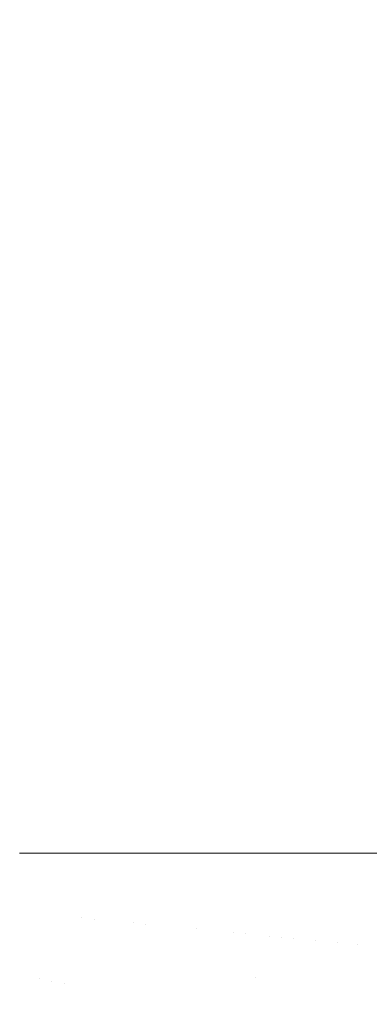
# Model space of a CAD drawing. Header units: centimetres. Extents: x -17.1 to 18.2, y 3.4 to 5.2.
# Tile 250 of 256: x 6.2982 to 6.3402, y 3.8821 to 4.0003. Entities that reach past the tile are written whole.
import ezdxf

# ---------------------------------------------------------------- set-up
doc = ezdxf.new("R2010")
doc.units = ezdxf.units.CM
doc.header["$LTSCALE"] = 2.54
doc.layers.add('Lucido design-1', color=7, linetype='Continuous')

# ---------------------------------------------------------------- blocks, each defined once
blk = doc.blocks.new('Gruppo-4-1')
at = {"color": 7, "linetype": 'Continuous', "lineweight": 9}
blk.add_3dface([(-17.02031, 5.10021, -1872.21551), (-17.02031, 3.50021, -1872.21551), (18.14723, 3.50021, -1872.21551), (18.14723, 5.10021, -1872.21551)], dxfattribs=at)
for points, invisible_edges in [([(18.14723, 5.10021, -1873.01551), (6.24222, 3.60121, -1873.01551), (6.24774, 3.60201, -1873.01551)], 9), ([(6.24222, 3.60121, -1873.01551), (18.14723, 5.10021, -1873.01551), (18.14723, 3.50021, -1873.01551)], 9), ([(18.14723, 5.10021, -1873.01551), (6.24774, 3.60201, -1873.01551), (6.25077, 3.60258, -1873.01551)], 9), ([(6.25077, 3.60258, -1873.01551), (6.25327, 3.60304, -1873.01551), (18.14723, 5.10021, -1873.01551)], 10), ([(18.14723, 5.10021, -1873.01551), (6.25327, 3.60304, -1873.01551), (6.25882, 3.60432, -1873.01551)], 9), ([(18.14723, 5.10021, -1873.01551), (6.25882, 3.60432, -1873.01551), (6.26439, 3.60586, -1873.01551)], 9), ([(18.14723, 5.10021, -1873.01551), (6.26439, 3.60586, -1873.01551), (6.26999, 3.60765, -1873.01551)], 9), ([(18.14723, 5.10021, -1873.01551), (6.26999, 3.60765, -1873.01551), (6.27563, 3.60971, -1873.01551)], 9), ([(18.14723, 5.10021, -1873.01551), (6.27563, 3.60971, -1873.01551), (6.28131, 3.61206, -1873.01551)], 9), ([(18.14723, 5.10021, -1873.01551), (6.28131, 3.61206, -1873.01551), (6.28704, 3.6147, -1873.01551)], 9), ([(18.14723, 5.10021, -1873.01551), (6.28704, 3.6147, -1873.01551), (6.29281, 3.61766, -1873.01551)], 9), ([(18.14723, 5.10021, -1873.01551), (6.29281, 3.61766, -1873.01551), (6.298, 3.6206, -1873.01551), (6.29863, 3.62096, -1873.01551)], 9), ([(6.29771, 5.10021, -1872.61585), (6.29958, 5.10021, -1872.61613), (6.29958, 3.90021, -1872.61613), (6.29821, 3.90021, -1872.61593)], 10), ([(18.14723, 5.10021, -1873.01551), (6.29863, 3.62096, -1873.01551), (6.30451, 3.62461, -1873.01551)], 9), ([(6.29958, 5.10021, -1872.61613), (6.30146, 5.10021, -1872.61648), (6.30146, 3.90021, -1872.61648), (6.30125, 3.90021, -1872.61644)], 10), ([(6.30125, 3.90021, -1872.61644), (6.29958, 3.90021, -1872.61613), (6.29958, 5.10021, -1872.61613)], 10), ([(6.30333, 5.10021, -1872.61692), (6.30333, 3.90021, -1872.61692), (6.30146, 3.90021, -1872.61648), (6.30146, 5.10021, -1872.61648)], 5), ([(6.30333, 5.10021, -1872.61692), (6.30522, 5.10021, -1872.61745), (6.30522, 3.90021, -1872.61745), (6.30431, 3.90021, -1872.61719)], 10), ([(6.30431, 3.90021, -1872.61719), (6.30333, 3.90021, -1872.61692), (6.30333, 5.10021, -1872.61692)], 10), ([(18.14723, 5.10021, -1873.01551), (6.30451, 3.62461, -1873.01551), (6.31044, 3.62863, -1873.01551)], 9), ([(6.30522, 5.10021, -1872.61745), (6.30712, 5.10021, -1872.61806), (6.30712, 3.90021, -1872.61806), (6.30585, 3.90021, -1872.61765)], 10), ([(6.30585, 3.90021, -1872.61765), (6.30522, 3.90021, -1872.61745), (6.30522, 5.10021, -1872.61745)], 10), ([(6.30712, 5.10021, -1872.61806), (6.30903, 5.10021, -1872.61877), (6.30903, 3.90021, -1872.61877), (6.30739, 3.90021, -1872.61816)], 10), ([(6.30739, 3.90021, -1872.61816), (6.30712, 3.90021, -1872.61806), (6.30712, 5.10021, -1872.61806)], 10), ([(6.30903, 5.10021, -1872.61877), (6.31095, 5.10021, -1872.61958), (6.31095, 3.90021, -1872.61958), (6.31048, 3.90021, -1872.61938)], 10), ([(6.31048, 3.90021, -1872.61938), (6.30903, 3.90021, -1872.61877), (6.30903, 5.10021, -1872.61877)], 10), ([(18.14723, 5.10021, -1873.01551), (6.31044, 3.62863, -1873.01551), (6.31643, 3.63306, -1873.01551)], 9), ([(6.31289, 5.10021, -1872.62049), (6.31289, 3.90021, -1872.62049), (6.31095, 3.90021, -1872.61958), (6.31095, 5.10021, -1872.61958)], 5), ([(6.31289, 5.10021, -1872.62049), (6.31485, 5.10021, -1872.62151), (6.31485, 3.90021, -1872.62151), (6.31357, 3.90021, -1872.62084)], 10), ([(6.31357, 3.90021, -1872.62084), (6.31289, 3.90021, -1872.62049), (6.31289, 5.10021, -1872.62049)], 10), ([(6.31485, 5.10021, -1872.62151), (6.31682, 5.10021, -1872.62264), (6.31682, 3.90021, -1872.62264), (6.31664, 3.90021, -1872.62254)], 10), ([(6.31664, 3.90021, -1872.62254), (6.31485, 3.90021, -1872.62151), (6.31485, 5.10021, -1872.62151)], 10), ([(18.14723, 5.10021, -1873.01551), (6.31643, 3.63306, -1873.01551), (6.31951, 3.63554, -1873.01551), (6.32247, 3.63792, -1873.01551)], 9), ([(6.31881, 5.10021, -1872.6239), (6.31881, 3.90021, -1872.6239), (6.31682, 3.90021, -1872.62264), (6.31682, 5.10021, -1872.62264)], 5), ([(6.31881, 5.10021, -1872.6239), (6.32082, 5.10021, -1872.62529), (6.32082, 3.90021, -1872.62529), (6.31967, 3.90021, -1872.6245)], 10), ([(6.31967, 3.90021, -1872.6245), (6.31881, 3.90021, -1872.6239), (6.31881, 5.10021, -1872.6239)], 10), ([(6.32082, 5.10021, -1872.62529), (6.32285, 5.10021, -1872.62682), (6.32285, 3.90021, -1872.62682), (6.32268, 3.90021, -1872.62669)], 10), ([(6.32268, 3.90021, -1872.62669), (6.32082, 3.90021, -1872.62529), (6.32082, 5.10021, -1872.62529)], 10), ([(18.14723, 5.10021, -1873.01551), (6.32247, 3.63792, -1873.01551), (6.32856, 3.64324, -1873.01551)], 9), ([(6.3249, 5.10021, -1872.6285), (6.3249, 3.90021, -1872.6285), (6.32285, 3.90021, -1872.62682), (6.32285, 5.10021, -1872.62682)], 5), ([(6.3249, 5.10021, -1872.6285), (6.32697, 5.10021, -1872.63034), (6.32697, 3.90021, -1872.63034), (6.32562, 3.90021, -1872.62914)], 10), ([(6.32562, 3.90021, -1872.62914), (6.3249, 3.90021, -1872.6285), (6.3249, 5.10021, -1872.6285)], 10), ([(6.32697, 5.10021, -1872.63034), (6.32905, 5.10021, -1872.63236), (6.32905, 3.90021, -1872.63236), (6.32849, 3.90021, -1872.63182)], 10), ([(6.32849, 3.90021, -1872.63182), (6.32697, 3.90021, -1872.63034), (6.32697, 5.10021, -1872.63034)], 10), ([(18.14723, 5.10021, -1873.01551), (6.32856, 3.64324, -1873.01551), (6.33468, 3.64904, -1873.01551)], 9), ([(6.33114, 5.10021, -1872.63455), (6.33114, 3.90021, -1872.63455), (6.32905, 3.90021, -1872.63236), (6.32905, 5.10021, -1872.63236)], 5), ([(6.33114, 5.10021, -1872.63455), (6.33326, 5.10021, -1872.63698), (6.33326, 3.90021, -1872.63698), (6.3313, 3.90021, -1872.63474)], 10), ([(6.3313, 3.90021, -1872.63474), (6.33114, 3.90021, -1872.63455), (6.33114, 5.10021, -1872.63455)], 10), ([(6.33326, 5.10021, -1872.63698), (6.33536, 5.10021, -1872.63958), (6.33536, 3.90021, -1872.63958), (6.33399, 3.90021, -1872.63789)], 10), ([(6.33399, 3.90021, -1872.63789), (6.33326, 3.90021, -1872.63698), (6.33326, 5.10021, -1872.63698)], 10), ([(18.14723, 5.10021, -1873.01551), (6.33468, 3.64904, -1873.01551), (6.34085, 3.65537, -1873.01551)], 9), ([(6.33536, 5.10021, -1872.63958), (6.33745, 5.10021, -1872.64241), (6.33745, 3.90021, -1872.64241), (6.33659, 3.90021, -1872.64125)], 10), ([(6.33659, 3.90021, -1872.64125), (6.33536, 3.90021, -1872.63958), (6.33536, 5.10021, -1872.63958)], 10), ([(6.33745, 5.10021, -1872.64241), (6.33953, 5.10021, -1872.64547), (6.33953, 3.90021, -1872.64547), (6.33908, 3.90021, -1872.64481)], 10), ([(6.33908, 3.90021, -1872.64481), (6.33745, 3.90021, -1872.64241), (6.33745, 5.10021, -1872.64241)], 10), ([(6.33953, 5.10021, -1872.64547), (6.34159, 5.10021, -1872.64878), (6.34159, 3.90021, -1872.64878), (6.34145, 3.90021, -1872.64856)], 10), ([(6.34145, 3.90021, -1872.64856), (6.33953, 3.90021, -1872.64547), (6.33953, 5.10021, -1872.64547)], 10), ([(6.29907, 3.88544, -1872.61615), (6.29757, 3.88574, -1872.61592), (6.29821, 3.90021, -1872.61593), (6.29958, 3.90021, -1872.61613)], 11), ([(6.29958, 3.90021, -1872.61613), (6.30125, 3.90021, -1872.61644), (6.30058, 3.88514, -1872.61644), (6.29907, 3.88544, -1872.61615)], 14), ([(6.3021, 3.88483, -1872.61678), (6.30058, 3.88514, -1872.61644), (6.30125, 3.90021, -1872.61644), (6.30146, 3.90021, -1872.61648)], 11), ([(6.30146, 3.90021, -1872.61648), (6.30333, 3.90021, -1872.61692), (6.3021, 3.88483, -1872.61678)], 10), ([(6.30431, 3.90021, -1872.61719), (6.30362, 3.88452, -1872.61718), (6.3021, 3.88483, -1872.61678)], 11), ([(6.3021, 3.88483, -1872.61678), (6.30333, 3.90021, -1872.61692), (6.30431, 3.90021, -1872.61719)], 9), ([(6.30522, 3.90021, -1872.61745), (6.30515, 3.88421, -1872.61764), (6.30362, 3.88452, -1872.61718)], 11), ([(6.30362, 3.88452, -1872.61718), (6.30431, 3.90021, -1872.61719), (6.30522, 3.90021, -1872.61745)], 9), ([(6.30569, 3.89244, -1872.61764), (6.30515, 3.88421, -1872.61764), (6.30522, 3.90021, -1872.61745)], 11), ([(6.30522, 3.90021, -1872.61745), (6.30585, 3.90021, -1872.61765), (6.30569, 3.89244, -1872.61764)], 10), ([(6.30723, 3.89229, -1872.61816), (6.30569, 3.89244, -1872.61764), (6.30585, 3.90021, -1872.61765), (6.30712, 3.90021, -1872.61806)], 11), ([(6.30712, 3.90021, -1872.61806), (6.30739, 3.90021, -1872.61816), (6.30723, 3.89229, -1872.61816)], 10), ([(6.30723, 3.89229, -1872.61816), (6.30739, 3.90021, -1872.61816), (6.30903, 3.90021, -1872.61877), (6.30877, 3.89214, -1872.61874)], 13), ([(6.30877, 3.89214, -1872.61874), (6.30903, 3.90021, -1872.61877), (6.31048, 3.90021, -1872.61938), (6.31031, 3.89199, -1872.61937)], 13), ([(6.31185, 3.89184, -1872.62007), (6.31031, 3.89199, -1872.61937), (6.31095, 3.90021, -1872.61958)], 11), ([(6.31031, 3.89199, -1872.61937), (6.31048, 3.90021, -1872.61938), (6.31095, 3.90021, -1872.61958)], 9), ([(6.31095, 3.90021, -1872.61958), (6.31289, 3.90021, -1872.62049), (6.31185, 3.89184, -1872.62007)], 10), ([(6.31339, 3.89169, -1872.62083), (6.31185, 3.89184, -1872.62007), (6.31289, 3.90021, -1872.62049)], 11), ([(6.31289, 3.90021, -1872.62049), (6.31357, 3.90021, -1872.62084), (6.31339, 3.89169, -1872.62083)], 10), ([(6.31492, 3.89154, -1872.62165), (6.31339, 3.89169, -1872.62083), (6.31357, 3.90021, -1872.62084), (6.31485, 3.90021, -1872.62151)], 11), ([(6.31485, 3.90021, -1872.62151), (6.31664, 3.90021, -1872.62254), (6.31645, 3.89139, -1872.62254), (6.31492, 3.89154, -1872.62165)], 14), ([(6.31645, 3.89139, -1872.62254), (6.31664, 3.90021, -1872.62254), (6.31682, 3.90021, -1872.62264)], 9), ([(6.31682, 3.90021, -1872.62264), (6.31881, 3.90021, -1872.6239), (6.31797, 3.89125, -1872.62348), (6.31645, 3.89139, -1872.62254)], 14), ([(6.31949, 3.8911, -1872.62449), (6.31797, 3.89125, -1872.62348), (6.31881, 3.90021, -1872.6239)], 11), ([(6.31881, 3.90021, -1872.6239), (6.31967, 3.90021, -1872.6245), (6.31949, 3.8911, -1872.62449)], 10), ([(6.32082, 3.90021, -1872.62529), (6.32099, 3.89095, -1872.62556), (6.31949, 3.8911, -1872.62449)], 11), ([(6.31949, 3.8911, -1872.62449), (6.31967, 3.90021, -1872.6245), (6.32082, 3.90021, -1872.62529)], 9), ([(6.32082, 3.90021, -1872.62529), (6.32268, 3.90021, -1872.62669), (6.32248, 3.89081, -1872.62669), (6.32099, 3.89095, -1872.62556)], 14), ([(6.32248, 3.89081, -1872.62669), (6.32268, 3.90021, -1872.62669), (6.32285, 3.90021, -1872.62682)], 9), ([(6.32396, 3.89066, -1872.62788), (6.32248, 3.89081, -1872.62669), (6.32285, 3.90021, -1872.62682)], 11), ([(6.32285, 3.90021, -1872.62682), (6.3249, 3.90021, -1872.6285), (6.32396, 3.89066, -1872.62788)], 10), ([(6.32542, 3.89052, -1872.62913), (6.32396, 3.89066, -1872.62788), (6.3249, 3.90021, -1872.6285)], 11), ([(6.3249, 3.90021, -1872.6285), (6.32562, 3.90021, -1872.62914), (6.32542, 3.89052, -1872.62913)], 10), ([(6.32686, 3.89038, -1872.63044), (6.32542, 3.89052, -1872.62913), (6.32562, 3.90021, -1872.62914), (6.32697, 3.90021, -1872.63034)], 11), ([(6.32697, 3.90021, -1872.63034), (6.32849, 3.90021, -1872.63182), (6.32829, 3.89024, -1872.63181), (6.32686, 3.89038, -1872.63044)], 14), ([(6.32829, 3.89024, -1872.63181), (6.32849, 3.90021, -1872.63182), (6.32905, 3.90021, -1872.63236)], 9), ([(6.32905, 3.90021, -1872.63236), (6.3297, 3.8901, -1872.63325), (6.32829, 3.89024, -1872.63181)], 11), ([(6.3297, 3.8901, -1872.63325), (6.32905, 3.90021, -1872.63236), (6.33114, 3.90021, -1872.63455)], 9), ([(6.33114, 3.90021, -1872.63455), (6.33108, 3.88997, -1872.63473), (6.3297, 3.8901, -1872.63325)], 11), ([(6.33244, 3.88984, -1872.63628), (6.33108, 3.88997, -1872.63473), (6.3313, 3.90021, -1872.63474), (6.33326, 3.90021, -1872.63698)], 11), ([(6.33114, 3.90021, -1872.63455), (6.3313, 3.90021, -1872.63474), (6.33108, 3.88997, -1872.63473)], 10), ([(6.33378, 3.8897, -1872.63788), (6.33244, 3.88984, -1872.63628), (6.33326, 3.90021, -1872.63698)], 11), ([(6.33326, 3.90021, -1872.63698), (6.33399, 3.90021, -1872.63789), (6.33378, 3.8897, -1872.63788)], 10), ([(6.33509, 3.88958, -1872.63953), (6.33378, 3.8897, -1872.63788), (6.33399, 3.90021, -1872.63789), (6.33536, 3.90021, -1872.63958)], 11), ([(6.33536, 3.90021, -1872.63958), (6.33659, 3.90021, -1872.64125), (6.33638, 3.88945, -1872.64124), (6.33509, 3.88958, -1872.63953)], 14), ([(6.33638, 3.88945, -1872.64124), (6.33659, 3.90021, -1872.64125), (6.33745, 3.90021, -1872.64241)], 9), ([(6.33745, 3.90021, -1872.64241), (6.33763, 3.88933, -1872.643), (6.33638, 3.88945, -1872.64124)], 11), ([(6.33745, 3.90021, -1872.64241), (6.33908, 3.90021, -1872.64481), (6.33886, 3.88921, -1872.6448), (6.33763, 3.88933, -1872.643)], 14), ([(6.33886, 3.88921, -1872.6448), (6.33908, 3.90021, -1872.64481), (6.33953, 3.90021, -1872.64547)], 9), ([(6.33953, 3.90021, -1872.64547), (6.34005, 3.88909, -1872.64666), (6.33886, 3.88921, -1872.6448)], 11), ([(6.33953, 3.90021, -1872.64547), (6.34145, 3.90021, -1872.64856), (6.34121, 3.88898, -1872.64856), (6.34005, 3.88909, -1872.64666)], 14), ([(6.30723, 3.89229, -1872.61816), (6.30668, 3.8839, -1872.61816), (6.30515, 3.88421, -1872.61764), (6.30569, 3.89244, -1872.61764)], 15), ([(6.30877, 3.89214, -1872.61874), (6.30821, 3.88359, -1872.61874), (6.30668, 3.8839, -1872.61816), (6.30723, 3.89229, -1872.61816)], 15), ([(6.31031, 3.89199, -1872.61937), (6.30974, 3.88329, -1872.61937), (6.30821, 3.88359, -1872.61874), (6.30877, 3.89214, -1872.61874)], 15), ([(6.31127, 3.88298, -1872.62007), (6.30974, 3.88329, -1872.61937), (6.31031, 3.89199, -1872.61937), (6.31185, 3.89184, -1872.62007)], 15), ([(6.31185, 3.89184, -1872.62007), (6.31339, 3.89169, -1872.62083), (6.3128, 3.88267, -1872.62083), (6.31127, 3.88298, -1872.62007)], 15), ([(6.31432, 3.88236, -1872.62165), (6.3128, 3.88267, -1872.62083), (6.31339, 3.89169, -1872.62083), (6.31492, 3.89154, -1872.62165)], 15), ([(6.31492, 3.89154, -1872.62165), (6.31645, 3.89139, -1872.62254), (6.31584, 3.88205, -1872.62254), (6.31432, 3.88236, -1872.62165)], 15), ([(6.31735, 3.88175, -1872.62348), (6.31584, 3.88205, -1872.62254), (6.31645, 3.89139, -1872.62254), (6.31797, 3.89125, -1872.62348)], 15), ([(6.31797, 3.89125, -1872.62348), (6.31949, 3.8911, -1872.62449), (6.31885, 3.88144, -1872.62449), (6.31735, 3.88175, -1872.62348)], 15), ([(6.32034, 3.88114, -1872.62556), (6.31885, 3.88144, -1872.62449), (6.31949, 3.8911, -1872.62449), (6.32099, 3.89095, -1872.62556)], 15), ([(6.32099, 3.89095, -1872.62556), (6.32248, 3.89081, -1872.62669), (6.32183, 3.88084, -1872.62669), (6.32034, 3.88114, -1872.62556)], 15), ([(6.32329, 3.88054, -1872.62788), (6.32183, 3.88084, -1872.62669), (6.32248, 3.89081, -1872.62669), (6.32396, 3.89066, -1872.62788)], 15), ([(6.32396, 3.89066, -1872.62788), (6.32542, 3.89052, -1872.62913), (6.32474, 3.88025, -1872.62913), (6.32329, 3.88054, -1872.62788)], 15), ([(6.32659, 3.88524, -1872.63044), (6.32474, 3.88025, -1872.62913), (6.32542, 3.89052, -1872.62913)], 11), ([(6.32542, 3.89052, -1872.62913), (6.32686, 3.89038, -1872.63044), (6.32659, 3.88524, -1872.63044)], 11), ([(6.32659, 3.88524, -1872.63044), (6.32686, 3.89038, -1872.63044), (6.32829, 3.89024, -1872.63181), (6.32801, 3.88503, -1872.63181)], 15), ([(6.32801, 3.88503, -1872.63181), (6.32829, 3.89024, -1872.63181), (6.3297, 3.8901, -1872.63325), (6.32941, 3.88482, -1872.63325)], 15), ([(6.32941, 3.88482, -1872.63325), (6.3297, 3.8901, -1872.63325), (6.33108, 3.88997, -1872.63473), (6.33079, 3.88462, -1872.63473)], 15), ([(6.33079, 3.88462, -1872.63473), (6.33108, 3.88997, -1872.63473), (6.33244, 3.88984, -1872.63628), (6.33215, 3.88441, -1872.63628)], 15), ([(6.33215, 3.88441, -1872.63628), (6.33244, 3.88984, -1872.63628), (6.33378, 3.8897, -1872.63788), (6.33348, 3.88421, -1872.63788)], 15), ([(6.33348, 3.88421, -1872.63788), (6.33378, 3.8897, -1872.63788), (6.33509, 3.88958, -1872.63953), (6.33479, 3.88402, -1872.63953)], 15), ([(6.33479, 3.88402, -1872.63953), (6.33509, 3.88958, -1872.63953), (6.33638, 3.88945, -1872.64124), (6.33607, 3.88383, -1872.64124)], 15), ([(6.33607, 3.88383, -1872.64124), (6.33638, 3.88945, -1872.64124), (6.33763, 3.88933, -1872.643), (6.33733, 3.88364, -1872.643)], 15), ([(6.33733, 3.88364, -1872.643), (6.33763, 3.88933, -1872.643), (6.33886, 3.88921, -1872.6448), (6.33855, 3.88346, -1872.6448)], 15), ([(6.33855, 3.88346, -1872.6448), (6.33886, 3.88921, -1872.6448), (6.34005, 3.88909, -1872.64666), (6.33974, 3.88328, -1872.64666)], 15), ([(6.33974, 3.88328, -1872.64666), (6.34005, 3.88909, -1872.64666), (6.34121, 3.88898, -1872.64856), (6.3409, 3.88311, -1872.64856)], 15), ([(6.29678, 3.86906, -1872.61615), (6.29533, 3.8697, -1872.61592), (6.29757, 3.88574, -1872.61592), (6.29907, 3.88544, -1872.61615)], 15), ([(6.29907, 3.88544, -1872.61615), (6.30058, 3.88514, -1872.61644), (6.29824, 3.86841, -1872.61644), (6.29678, 3.86906, -1872.61615)], 15), ([(6.30115, 3.87649, -1872.61678), (6.29824, 3.86841, -1872.61644), (6.30058, 3.88514, -1872.61644)], 11), ([(6.30058, 3.88514, -1872.61644), (6.3021, 3.88483, -1872.61678), (6.30115, 3.87649, -1872.61678)], 11), ([(6.30115, 3.87649, -1872.61678), (6.3021, 3.88483, -1872.61678), (6.30362, 3.88452, -1872.61718), (6.30266, 3.87602, -1872.61718)], 15), ([(6.30266, 3.87602, -1872.61718), (6.30362, 3.88452, -1872.61718), (6.30515, 3.88421, -1872.61764), (6.30416, 3.87554, -1872.61764)], 15), ([(6.32659, 3.88524, -1872.63044), (6.32618, 3.87996, -1872.63044), (6.32474, 3.88025, -1872.62913)], 11), ([(6.32801, 3.88503, -1872.63181), (6.3276, 3.87967, -1872.63181), (6.32618, 3.87996, -1872.63044), (6.32659, 3.88524, -1872.63044)], 15), ([(6.32941, 3.88482, -1872.63325), (6.32899, 3.87939, -1872.63325), (6.3276, 3.87967, -1872.63181), (6.32801, 3.88503, -1872.63181)], 15), ([(6.33079, 3.88462, -1872.63473), (6.33037, 3.87911, -1872.63473), (6.32899, 3.87939, -1872.63325), (6.32941, 3.88482, -1872.63325)], 15), ([(6.33215, 3.88441, -1872.63628), (6.33172, 3.87884, -1872.63628), (6.33037, 3.87911, -1872.63473), (6.33079, 3.88462, -1872.63473)], 15), ([(6.30416, 3.87554, -1872.61764), (6.30515, 3.88421, -1872.61764), (6.30668, 3.8839, -1872.61816), (6.30567, 3.87506, -1872.61816)], 15), ([(6.30567, 3.87506, -1872.61816), (6.30668, 3.8839, -1872.61816), (6.30821, 3.88359, -1872.61874), (6.30718, 3.87459, -1872.61874)], 15), ([(6.30718, 3.87459, -1872.61874), (6.30821, 3.88359, -1872.61874), (6.30974, 3.88329, -1872.61937), (6.3087, 3.87411, -1872.61937)], 15), ([(6.31021, 3.87363, -1872.62007), (6.3087, 3.87411, -1872.61937), (6.30974, 3.88329, -1872.61937), (6.31127, 3.88298, -1872.62007)], 15), ([(6.33348, 3.88421, -1872.63788), (6.33305, 3.87857, -1872.63788), (6.33172, 3.87884, -1872.63628), (6.33215, 3.88441, -1872.63628)], 15), ([(6.33479, 3.88402, -1872.63953), (6.33435, 3.87831, -1872.63953), (6.33305, 3.87857, -1872.63788), (6.33348, 3.88421, -1872.63788)], 15), ([(6.33607, 3.88383, -1872.64124), (6.33563, 3.87805, -1872.64124), (6.33435, 3.87831, -1872.63953), (6.33479, 3.88402, -1872.63953)], 15), ([(6.33733, 3.88364, -1872.643), (6.33688, 3.8778, -1872.643), (6.33563, 3.87805, -1872.64124), (6.33607, 3.88383, -1872.64124)], 15), ([(6.33855, 3.88346, -1872.6448), (6.33809, 3.87755, -1872.6448), (6.33688, 3.8778, -1872.643), (6.33733, 3.88364, -1872.643)], 15), ([(6.33974, 3.88328, -1872.64666), (6.33928, 3.87731, -1872.64666), (6.33809, 3.87755, -1872.6448), (6.33855, 3.88346, -1872.6448)], 15), ([(6.3409, 3.88311, -1872.64856), (6.34043, 3.87708, -1872.64856), (6.33928, 3.87731, -1872.64666), (6.33974, 3.88328, -1872.64666)], 15), ([(6.31127, 3.88298, -1872.62007), (6.3128, 3.88267, -1872.62083), (6.31172, 3.87316, -1872.62083), (6.31021, 3.87363, -1872.62007)], 15), ([(6.31322, 3.87268, -1872.62165), (6.31172, 3.87316, -1872.62083), (6.3128, 3.88267, -1872.62083), (6.31432, 3.88236, -1872.62165)], 15), ([(6.31432, 3.88236, -1872.62165), (6.31584, 3.88205, -1872.62254), (6.31472, 3.87221, -1872.62254), (6.31322, 3.87268, -1872.62165)], 15)]:
    blk.add_3dface(points, dxfattribs=dict(at, invisible_edges=invisible_edges))
blk = doc.blocks.new('Gruppo-5-1')
at = {"color": 7}
blk.add_blockref('Gruppo-4-1', (0, 0), dxfattribs=at)

msp = doc.modelspace()

# ---------------------------------------------------------------- block references
at = {"layer": 'Lucido design-1', "color": 7}
msp.add_blockref('Gruppo-5-1', (0, 0), dxfattribs=at)

doc.saveas('drawing.dxf')
